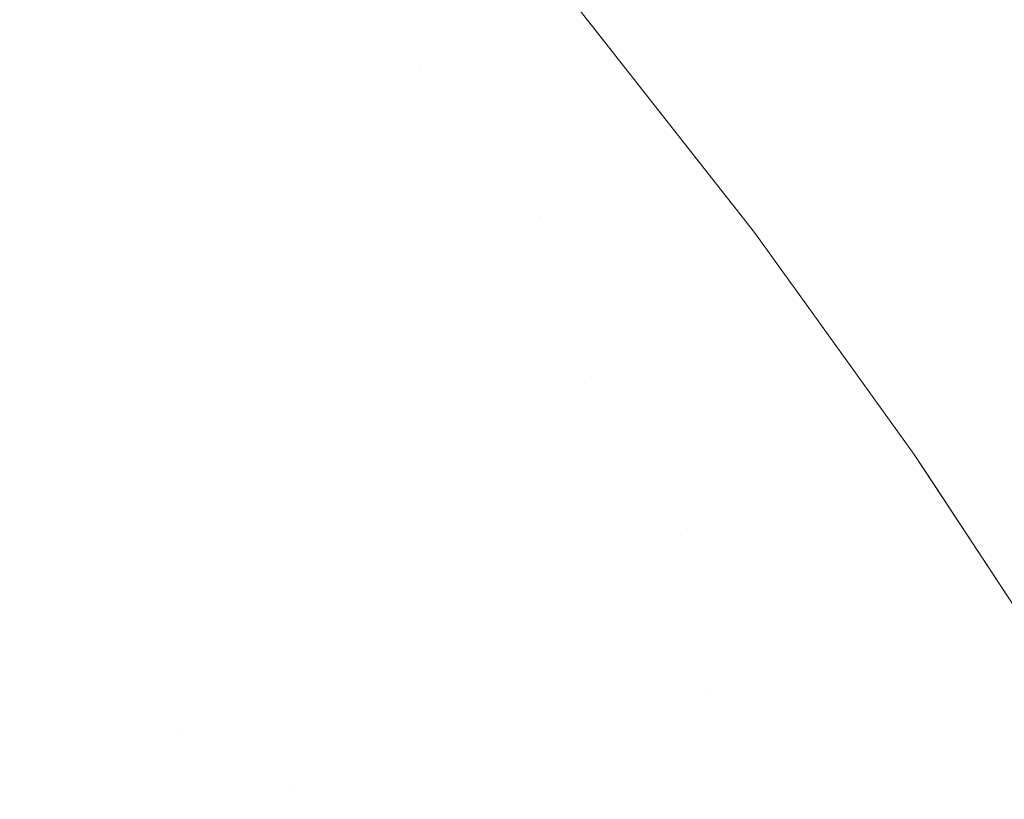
# Model space of a CAD drawing. Header units: centimetres. Extents: x -44.1 to 45.2, y 4.2 to 6.
# Tile 209 of 256: x -14.121 to -14.1079, y 5.9336 to 5.944. Entities that reach past the tile are written whole.
import ezdxf

# ---------------------------------------------------------------- set-up
doc = ezdxf.new("R2010")
doc.units = ezdxf.units.CM
doc.header["$LTSCALE"] = 2.54
doc.layers.add('Lucido design-1', color=7, linetype='Continuous')

# ---------------------------------------------------------------- blocks, each defined once
blk = doc.blocks.new('Gruppo-4-1')
at = {"color": 7, "linetype": 'Continuous', "lineweight": 9}
for points, invisible_edges in [([(-43.918995, 5.946052, -2276.233304), (-43.918995, 5.942474, -2276.231539), (45.04592, 5.942474, -2276.231539), (45.04592, 5.946052, -2276.233304)], 10), ([(-14.113442, 5.944027, -2276.923732), (-14.113497, 5.944011, -2276.925294), (-14.115196, 5.946033, -2276.925294), (-14.115142, 5.946049, -2276.923732)], 15), ([(-14.115577, 5.945915, -2276.929971), (-14.115414, 5.945966, -2276.928414), (-14.113717, 5.943947, -2276.928414), (-14.113882, 5.943899, -2276.929971)], 15), ([(-14.113589, 5.943984, -2276.926855), (-14.113717, 5.943947, -2276.928414), (-14.115414, 5.945966, -2276.928414), (-14.115287, 5.946005, -2276.926855)], 15), ([(-14.115287, 5.946005, -2276.926855), (-14.115196, 5.946033, -2276.925294), (-14.113497, 5.944011, -2276.925294), (-14.113589, 5.943984, -2276.926855)], 15), ([(-14.116011, 5.945782, -2276.933075), (-14.115776, 5.945854, -2276.931524), (-14.114084, 5.94384, -2276.931524), (-14.114322, 5.943771, -2276.933075)], 15), ([(-14.113882, 5.943899, -2276.929971), (-14.114084, 5.94384, -2276.931524), (-14.115776, 5.945854, -2276.931524), (-14.115577, 5.945915, -2276.929971)], 15), ([(-14.116588, 5.945604, -2276.936163), (-14.116282, 5.945698, -2276.934621), (-14.114596, 5.943691, -2276.934621), (-14.114905, 5.943601, -2276.936163)], 15), ([(-14.114322, 5.943771, -2276.933075), (-14.114596, 5.943691, -2276.934621), (-14.116282, 5.945698, -2276.934621), (-14.116011, 5.945782, -2276.933075)], 15), ([(-14.116588, 5.945604, -2276.936163), (-14.114905, 5.943601, -2276.936163), (-14.115251, 5.943501, -2276.9377), (-14.116078, 5.944499, -2276.9377)], 15), ([(-14.117319, 5.944128, -2276.942275), (-14.117802, 5.943983, -2276.943786), (-14.118644, 5.944971, -2276.943786), (-14.118164, 5.945119, -2276.942275)], 15), ([(-14.119158, 5.944813, -2276.94529), (-14.118644, 5.944971, -2276.943786), (-14.117802, 5.943983, -2276.943786), (-14.118319, 5.943828, -2276.94529)], 15), ([(-14.118319, 5.943828, -2276.94529), (-14.118869, 5.943664, -2276.946785), (-14.119705, 5.944644, -2276.946785), (-14.119158, 5.944813, -2276.94529)], 15), ([(-14.120285, 5.944466, -2276.948272), (-14.119705, 5.944644, -2276.946785), (-14.118869, 5.943664, -2276.946785), (-14.119453, 5.943489, -2276.948272)], 15), ([(-14.116457, 5.944386, -2276.939231), (-14.116078, 5.944499, -2276.9377), (-14.115251, 5.943501, -2276.9377), (-14.115632, 5.94339, -2276.939231)], 15), ([(-14.119453, 5.943489, -2276.948272), (-14.120069, 5.943304, -2276.94975), (-14.120898, 5.944277, -2276.94975), (-14.120285, 5.944466, -2276.948272)], 15), ([(-14.115632, 5.94339, -2276.939231), (-14.116048, 5.943269, -2276.940757), (-14.116871, 5.944262, -2276.940757), (-14.116457, 5.944386, -2276.939231)], 15), ([(-14.121544, 5.944078, -2276.951217), (-14.120898, 5.944277, -2276.94975), (-14.120069, 5.943304, -2276.94975), (-14.120718, 5.94311, -2276.951217)], 15), ([(-14.117319, 5.944128, -2276.942275), (-14.116871, 5.944262, -2276.940757), (-14.116048, 5.943269, -2276.940757), (-14.116499, 5.943137, -2276.942275)], 15), ([(-14.116499, 5.943137, -2276.942275), (-14.116984, 5.942996, -2276.943786), (-14.117802, 5.943983, -2276.943786), (-14.117319, 5.944128, -2276.942275)], 15), ([(-14.11356, 5.944199, -2276.72217), (-14.11119, 5.941185, -2276.72217), (-14.11119, 5.941185, -2276.92217), (-14.113427, 5.94403, -2276.92217)], 10), ([(-14.111801, 5.942016, -2276.720464), (-14.11119, 5.941185, -2276.72217), (-14.11356, 5.944199, -2276.72217), (-14.113401, 5.944032, -2276.72045)], 13), ([(-14.120718, 5.94311, -2276.951217), (-14.121399, 5.942906, -2276.952675), (-14.122221, 5.94387, -2276.952675), (-14.121544, 5.944078, -2276.951217)], 15), ([(-14.118319, 5.943828, -2276.94529), (-14.117802, 5.943983, -2276.943786), (-14.116984, 5.942996, -2276.943786), (-14.117504, 5.942845, -2276.94529)], 15), ([(-14.11199, 5.94197, -2276.926855), (-14.11212, 5.941934, -2276.928414), (-14.113717, 5.943947, -2276.928414), (-14.113589, 5.943984, -2276.926855)], 15), ([(-14.113589, 5.943984, -2276.926855), (-14.113497, 5.944011, -2276.925294), (-14.111897, 5.941995, -2276.925294), (-14.11199, 5.94197, -2276.926855)], 15), ([(-14.111842, 5.942011, -2276.923732), (-14.111897, 5.941995, -2276.925294), (-14.113497, 5.944011, -2276.925294), (-14.113442, 5.944027, -2276.923732)], 15), ([(-14.113442, 5.944027, -2276.923732), (-14.113427, 5.94403, -2276.92217), (-14.11119, 5.941185, -2276.92217), (-14.111842, 5.942011, -2276.923732)], 13), ([(-14.113401, 5.944032, -2276.72045), (-14.113334, 5.944032, -2276.71873), (-14.111734, 5.942016, -2276.71876), (-14.111801, 5.942016, -2276.720464)], 15), ([(-14.111622, 5.942016, -2276.717056), (-14.111734, 5.942016, -2276.71876), (-14.113334, 5.944032, -2276.71873), (-14.113221, 5.944032, -2276.717011)], 15), ([(-14.113221, 5.944032, -2276.717011), (-14.113064, 5.944032, -2276.715295), (-14.111466, 5.942016, -2276.715354), (-14.111622, 5.942016, -2276.717056)], 15), ([(-14.111266, 5.942016, -2276.713655), (-14.111466, 5.942016, -2276.715354), (-14.113064, 5.944032, -2276.715295), (-14.112861, 5.944032, -2276.713581)], 15), ([(-14.112861, 5.944032, -2276.713581), (-14.112615, 5.944032, -2276.71187), (-14.111021, 5.942016, -2276.711959), (-14.111266, 5.942016, -2276.713655)], 15), ([(-14.110732, 5.942016, -2276.710267), (-14.111021, 5.942016, -2276.711959), (-14.112615, 5.944032, -2276.71187), (-14.112323, 5.944032, -2276.710162)], 15), ([(-14.112323, 5.944032, -2276.710162), (-14.111988, 5.944032, -2276.708459), (-14.1104, 5.942016, -2276.708578), (-14.110732, 5.942016, -2276.710267)], 15), ([(-14.110024, 5.942016, -2276.706895), (-14.1104, 5.942016, -2276.708578), (-14.111988, 5.944032, -2276.708459), (-14.111608, 5.944032, -2276.706762)], 15), ([(-14.111608, 5.944032, -2276.706762), (-14.111185, 5.944032, -2276.705069), (-14.109604, 5.942016, -2276.705218), (-14.110024, 5.942016, -2276.706895)], 15), ([(-14.109141, 5.942016, -2276.703546), (-14.109604, 5.942016, -2276.705218), (-14.111185, 5.944032, -2276.705069), (-14.110719, 5.944032, -2276.703383)], 15), ([(-14.110719, 5.944032, -2276.703383), (-14.110209, 5.944032, -2276.701704), (-14.108636, 5.942016, -2276.701881), (-14.109141, 5.942016, -2276.703546)], 15), ([(-14.108089, 5.942016, -2276.700224), (-14.108636, 5.942016, -2276.701881), (-14.110209, 5.944032, -2276.701704), (-14.109657, 5.944032, -2276.700032)], 15), ([(-14.109657, 5.944032, -2276.700032), (-14.109062, 5.944032, -2276.698368), (-14.107499, 5.942016, -2276.698574), (-14.108089, 5.942016, -2276.700224)], 15), ([(-14.106868, 5.942016, -2276.696933), (-14.107499, 5.942016, -2276.698574), (-14.109062, 5.944032, -2276.698368), (-14.108425, 5.944032, -2276.696712)], 15), ([(-14.108425, 5.944032, -2276.696712), (-14.107747, 5.944032, -2276.695065), (-14.106196, 5.942016, -2276.695301), (-14.106868, 5.942016, -2276.696933)], 15), ([(-14.117504, 5.942845, -2276.94529), (-14.118057, 5.942684, -2276.946785), (-14.118869, 5.943664, -2276.946785), (-14.118319, 5.943828, -2276.94529)], 15), ([(-14.114322, 5.943771, -2276.933075), (-14.114084, 5.94384, -2276.931524), (-14.11249, 5.941832, -2276.931524), (-14.112731, 5.941766, -2276.933075)], 15), ([(-14.112287, 5.941888, -2276.929971), (-14.11249, 5.941832, -2276.931524), (-14.114084, 5.94384, -2276.931524), (-14.113882, 5.943899, -2276.929971)], 15), ([(-14.113882, 5.943899, -2276.929971), (-14.113717, 5.943947, -2276.928414), (-14.11212, 5.941934, -2276.928414), (-14.112287, 5.941888, -2276.929971)], 15), ([(-14.114905, 5.943601, -2276.936163), (-14.114596, 5.943691, -2276.934621), (-14.113007, 5.94169, -2276.934621), (-14.11332, 5.941604, -2276.936163)], 15), ([(-14.112731, 5.941766, -2276.933075), (-14.113007, 5.94169, -2276.934621), (-14.114596, 5.943691, -2276.934621), (-14.114322, 5.943771, -2276.933075)], 15), ([(-14.119453, 5.943489, -2276.948272), (-14.118869, 5.943664, -2276.946785), (-14.118057, 5.942684, -2276.946785), (-14.118644, 5.942513, -2276.948272)], 15), ([(-14.11332, 5.941604, -2276.936163), (-14.11367, 5.941509, -2276.9377), (-14.115251, 5.943501, -2276.9377), (-14.114905, 5.943601, -2276.936163)], 15), ([(-14.118644, 5.942513, -2276.948272), (-14.119264, 5.942333, -2276.94975), (-14.120069, 5.943304, -2276.94975), (-14.119453, 5.943489, -2276.948272)], 15), ([(-14.115632, 5.94339, -2276.939231), (-14.115251, 5.943501, -2276.9377), (-14.11367, 5.941509, -2276.9377), (-14.114055, 5.941403, -2276.939231)], 15), ([(-14.120718, 5.94311, -2276.951217), (-14.120069, 5.943304, -2276.94975), (-14.119264, 5.942333, -2276.94975), (-14.119917, 5.942143, -2276.951217)], 15), ([(-14.115249, 5.942277, -2276.940757), (-14.116048, 5.943269, -2276.940757), (-14.115632, 5.94339, -2276.939231)], 11), ([(-14.115632, 5.94339, -2276.939231), (-14.114055, 5.941403, -2276.939231), (-14.114475, 5.941287, -2276.940757), (-14.115249, 5.942277, -2276.940757)], 15), ([(-14.116499, 5.943137, -2276.942275), (-14.116048, 5.943269, -2276.940757), (-14.115249, 5.942277, -2276.940757), (-14.115703, 5.942149, -2276.942275)], 15), ([(-14.119917, 5.942143, -2276.951217), (-14.120602, 5.941944, -2276.952675), (-14.121399, 5.942906, -2276.952675), (-14.120718, 5.94311, -2276.951217)], 15), ([(-14.115703, 5.942149, -2276.942275), (-14.116191, 5.942011, -2276.943786), (-14.116984, 5.942996, -2276.943786), (-14.116499, 5.943137, -2276.942275)], 15), ([(-14.122112, 5.942693, -2276.954122), (-14.121399, 5.942906, -2276.952675), (-14.120602, 5.941944, -2276.952675), (-14.121318, 5.941735, -2276.954122)], 15), ([(-14.117504, 5.942845, -2276.94529), (-14.116984, 5.942996, -2276.943786), (-14.116191, 5.942011, -2276.943786), (-14.116713, 5.941863, -2276.94529)], 15), ([(-14.116713, 5.941863, -2276.94529), (-14.11727, 5.941706, -2276.946785), (-14.118057, 5.942684, -2276.946785), (-14.117504, 5.942845, -2276.94529)], 15), ([(-14.118644, 5.942513, -2276.948272), (-14.118057, 5.942684, -2276.946785), (-14.11727, 5.941706, -2276.946785), (-14.11786, 5.941539, -2276.948272)], 15), ([(-14.11786, 5.941539, -2276.948272), (-14.118483, 5.941363, -2276.94975), (-14.119264, 5.942333, -2276.94975), (-14.118644, 5.942513, -2276.948272)], 15), ([(45.04592, 5.942012, -2276.231336), (45.04592, 5.942474, -2276.231539), (-43.918995, 5.942474, -2276.231539), (-43.918995, 5.942012, -2276.231336)], 10), ([(-14.119917, 5.942143, -2276.951217), (-14.119264, 5.942333, -2276.94975), (-14.118483, 5.941363, -2276.94975), (-14.11914, 5.941177, -2276.951217)], 15), ([(-14.115703, 5.942149, -2276.942275), (-14.115249, 5.942277, -2276.940757), (-14.114475, 5.941287, -2276.940757), (-14.114931, 5.941162, -2276.942275)], 15), ([(-14.11914, 5.941177, -2276.951217), (-14.119828, 5.940983, -2276.952675), (-14.120602, 5.941944, -2276.952675), (-14.119917, 5.942143, -2276.951217)], 15), ([(-14.114931, 5.941162, -2276.942275), (-14.115421, 5.941027, -2276.943786), (-14.116191, 5.942011, -2276.943786), (-14.115703, 5.942149, -2276.942275)], 15), ([(-43.918995, 5.942012, -2276.231336), (-43.918995, 5.939998, -2276.23045), (45.04592, 5.939998, -2276.23045), (45.04592, 5.942012, -2276.231336)], 10), ([(-14.116713, 5.941863, -2276.94529), (-14.116191, 5.942011, -2276.943786), (-14.115421, 5.941027, -2276.943786), (-14.115947, 5.940883, -2276.94529)], 15), ([(-14.11199, 5.94197, -2276.926855), (-14.111897, 5.941995, -2276.925294), (-14.110394, 5.939988, -2276.925294), (-14.110488, 5.939964, -2276.926855)], 15), ([(-14.110338, 5.940002, -2276.923732), (-14.110394, 5.939988, -2276.925294), (-14.111897, 5.941995, -2276.925294), (-14.111842, 5.942011, -2276.923732)], 15), ([(-14.110338, 5.940002, -2276.923732), (-14.111842, 5.942011, -2276.923732), (-14.11119, 5.941185, -2276.92217)], 11), ([(-14.111801, 5.942016, -2276.720464), (-14.111734, 5.942016, -2276.71876), (-14.110231, 5.940007, -2276.718788), (-14.110297, 5.940007, -2276.720479)], 15), ([(-14.11119, 5.941185, -2276.72217), (-14.111801, 5.942016, -2276.720464), (-14.110297, 5.940007, -2276.720479)], 11), ([(-14.11012, 5.940007, -2276.717098), (-14.110231, 5.940007, -2276.718788), (-14.111734, 5.942016, -2276.71876), (-14.111622, 5.942016, -2276.717056)], 15), ([(-14.111622, 5.942016, -2276.717056), (-14.111466, 5.942016, -2276.715354), (-14.109965, 5.940007, -2276.71541), (-14.11012, 5.940007, -2276.717098)], 15), ([(-14.109766, 5.940007, -2276.713725), (-14.109965, 5.940007, -2276.71541), (-14.111466, 5.942016, -2276.715354), (-14.111266, 5.942016, -2276.713655)], 15), ([(-14.111266, 5.942016, -2276.713655), (-14.111021, 5.942016, -2276.711959), (-14.109524, 5.940007, -2276.712043), (-14.109766, 5.940007, -2276.713725)], 15), ([(-14.109237, 5.940007, -2276.710364), (-14.109524, 5.940007, -2276.712043), (-14.111021, 5.942016, -2276.711959), (-14.110732, 5.942016, -2276.710267)], 15), ([(-14.110732, 5.942016, -2276.710267), (-14.1104, 5.942016, -2276.708578), (-14.108908, 5.940007, -2276.70869), (-14.109237, 5.940007, -2276.710364)], 15), ([(-14.108534, 5.940007, -2276.707021), (-14.108908, 5.940007, -2276.70869), (-14.1104, 5.942016, -2276.708578), (-14.110024, 5.942016, -2276.706895)], 15), ([(-14.110024, 5.942016, -2276.706895), (-14.109604, 5.942016, -2276.705218), (-14.108118, 5.940007, -2276.705357), (-14.108534, 5.940007, -2276.707021)], 15), ([(-14.10766, 5.940007, -2276.703699), (-14.108118, 5.940007, -2276.705357), (-14.109604, 5.942016, -2276.705218), (-14.109141, 5.942016, -2276.703546)], 15), ([(-14.109141, 5.942016, -2276.703546), (-14.108636, 5.942016, -2276.701881), (-14.107159, 5.940007, -2276.702048), (-14.10766, 5.940007, -2276.703699)], 15), ([(-14.106615, 5.940007, -2276.700404), (-14.107159, 5.940007, -2276.702048), (-14.108636, 5.942016, -2276.701881), (-14.108089, 5.942016, -2276.700224)], 15), ([(-14.108089, 5.942016, -2276.700224), (-14.107499, 5.942016, -2276.698574), (-14.106031, 5.940007, -2276.698768), (-14.106615, 5.940007, -2276.700404)], 15), ([(-14.121318, 5.941735, -2276.954122), (-14.120602, 5.941944, -2276.952675), (-14.119828, 5.940983, -2276.952675), (-14.120548, 5.940779, -2276.954122)], 15), ([(-14.115947, 5.940883, -2276.94529), (-14.116506, 5.940729, -2276.946785), (-14.11727, 5.941706, -2276.946785), (-14.116713, 5.941863, -2276.94529)], 15), ([(-14.110787, 5.939886, -2276.929971), (-14.110993, 5.939833, -2276.931524), (-14.11249, 5.941832, -2276.931524), (-14.112287, 5.941888, -2276.929971)], 15), ([(-14.112287, 5.941888, -2276.929971), (-14.11212, 5.941934, -2276.928414), (-14.110619, 5.93993, -2276.928414), (-14.110787, 5.939886, -2276.929971)], 15), ([(-14.110488, 5.939964, -2276.926855), (-14.110619, 5.93993, -2276.928414), (-14.11212, 5.941934, -2276.928414), (-14.11199, 5.94197, -2276.926855)], 15), ([(-14.120548, 5.940779, -2276.954122), (-14.1213, 5.940566, -2276.955559), (-14.122066, 5.941518, -2276.955559), (-14.121318, 5.941735, -2276.954122)], 15), ([(-14.111236, 5.93977, -2276.933075), (-14.111515, 5.939698, -2276.934621), (-14.113007, 5.94169, -2276.934621), (-14.112731, 5.941766, -2276.933075)], 15), ([(-14.112731, 5.941766, -2276.933075), (-14.11249, 5.941832, -2276.931524), (-14.110993, 5.939833, -2276.931524), (-14.111236, 5.93977, -2276.933075)], 15), ([(-14.11786, 5.941539, -2276.948272), (-14.11727, 5.941706, -2276.946785), (-14.116506, 5.940729, -2276.946785), (-14.117099, 5.940567, -2276.948272)], 15), ([(-14.111831, 5.939616, -2276.936163), (-14.112184, 5.939524, -2276.9377), (-14.11367, 5.941509, -2276.9377), (-14.11332, 5.941604, -2276.936163)], 15), ([(-14.11332, 5.941604, -2276.936163), (-14.113007, 5.94169, -2276.934621), (-14.111515, 5.939698, -2276.934621), (-14.111831, 5.939616, -2276.936163)], 15), ([(-14.117099, 5.940567, -2276.948272), (-14.117726, 5.940394, -2276.94975), (-14.118483, 5.941363, -2276.94975), (-14.11786, 5.941539, -2276.948272)], 15), ([(-14.114055, 5.941403, -2276.939231), (-14.11367, 5.941509, -2276.9377), (-14.112184, 5.939524, -2276.9377), (-14.112573, 5.939424, -2276.939231)], 15), ([(-14.11914, 5.941177, -2276.951217), (-14.118483, 5.941363, -2276.94975), (-14.117726, 5.940394, -2276.94975), (-14.118385, 5.940213, -2276.951217)], 15), ([(-14.113724, 5.940299, -2276.940757), (-14.114475, 5.941287, -2276.940757), (-14.114055, 5.941403, -2276.939231)], 11), ([(-14.114055, 5.941403, -2276.939231), (-14.112573, 5.939424, -2276.939231), (-14.112997, 5.939314, -2276.940757), (-14.113724, 5.940299, -2276.940757)], 15), ([(-14.114931, 5.941162, -2276.942275), (-14.114475, 5.941287, -2276.940757), (-14.113724, 5.940299, -2276.940757), (-14.114182, 5.940177, -2276.942275)], 15), ([(-14.118385, 5.940213, -2276.951217), (-14.119077, 5.940023, -2276.952675), (-14.119828, 5.940983, -2276.952675), (-14.11914, 5.941177, -2276.951217)], 15), ([(-14.114182, 5.940177, -2276.942275), (-14.114676, 5.940046, -2276.943786), (-14.115421, 5.941027, -2276.943786), (-14.114931, 5.941162, -2276.942275)], 15), ([(-14.110334, 5.939997, -2276.92217), (-14.11119, 5.941185, -2276.92217), (-14.11119, 5.941185, -2276.72217), (-14.110334, 5.939997, -2276.72217)], 10), ([(-14.110297, 5.940007, -2276.720479), (-14.110334, 5.939997, -2276.72217), (-14.11119, 5.941185, -2276.72217)], 9), ([(-14.11119, 5.941185, -2276.92217), (-14.110334, 5.939997, -2276.92217), (-14.110338, 5.940002, -2276.923732)], 10), ([(-14.120548, 5.940779, -2276.954122), (-14.119828, 5.940983, -2276.952675), (-14.119077, 5.940023, -2276.952675), (-14.119802, 5.939824, -2276.954122)], 15), ([(-14.115947, 5.940883, -2276.94529), (-14.115421, 5.941027, -2276.943786), (-14.114676, 5.940046, -2276.943786), (-14.115203, 5.939905, -2276.94529)], 15), ([(-14.115203, 5.939905, -2276.94529), (-14.115766, 5.939755, -2276.946785), (-14.116506, 5.940729, -2276.946785), (-14.115947, 5.940883, -2276.94529)], 15), ([(-14.119802, 5.939824, -2276.954122), (-14.120557, 5.939617, -2276.955559), (-14.1213, 5.940566, -2276.955559), (-14.120548, 5.940779, -2276.954122)], 15), ([(-14.117099, 5.940567, -2276.948272), (-14.116506, 5.940729, -2276.946785), (-14.115766, 5.939755, -2276.946785), (-14.116362, 5.939596, -2276.948272)], 15), ([(-14.1213, 5.940566, -2276.955559), (-14.120557, 5.939617, -2276.955559), (-14.122161, 5.939176, -2276.958396), (-14.122896, 5.940115, -2276.958396)], 15), ([(-14.116362, 5.939596, -2276.948272), (-14.116992, 5.939428, -2276.94975), (-14.117726, 5.940394, -2276.94975), (-14.117099, 5.940567, -2276.948272)], 15), ([(-14.118385, 5.940213, -2276.951217), (-14.117726, 5.940394, -2276.94975), (-14.116992, 5.939428, -2276.94975), (-14.117654, 5.939251, -2276.951217)], 15), ([(-14.114182, 5.940177, -2276.942275), (-14.113724, 5.940299, -2276.940757), (-14.112997, 5.939314, -2276.940757), (-14.113458, 5.939195, -2276.942275)], 15), ([(-14.117654, 5.939251, -2276.951217), (-14.11835, 5.939066, -2276.952675), (-14.119077, 5.940023, -2276.952675), (-14.118385, 5.940213, -2276.951217)], 15), ([(-14.113458, 5.939195, -2276.942275), (-14.113953, 5.939066, -2276.943786), (-14.114676, 5.940046, -2276.943786), (-14.114182, 5.940177, -2276.942275)], 15), ([(-14.119802, 5.939824, -2276.954122), (-14.119077, 5.940023, -2276.952675), (-14.11835, 5.939066, -2276.952675), (-14.119078, 5.938872, -2276.954122)], 15), ([(-14.115203, 5.939905, -2276.94529), (-14.114676, 5.940046, -2276.943786), (-14.113953, 5.939066, -2276.943786), (-14.114483, 5.938929, -2276.94529)], 15), ([(-43.918995, 5.939998, -2276.23045), (-43.918995, 5.93848, -2276.229782), (45.04592, 5.93848, -2276.229782), (45.04592, 5.939998, -2276.23045)], 10), ([(-14.114483, 5.938929, -2276.94529), (-14.115048, 5.938783, -2276.946785), (-14.115766, 5.939755, -2276.946785), (-14.115203, 5.939905, -2276.94529)], 15), ([(-14.110787, 5.939886, -2276.929971), (-14.110619, 5.93993, -2276.928414), (-14.109212, 5.937935, -2276.928414), (-14.109382, 5.937893, -2276.929971)], 15), ([(-14.10908, 5.937967, -2276.926855), (-14.109212, 5.937935, -2276.928414), (-14.110619, 5.93993, -2276.928414), (-14.110488, 5.939964, -2276.926855)], 15), ([(-14.110488, 5.939964, -2276.926855), (-14.110394, 5.939988, -2276.925294), (-14.108985, 5.93799, -2276.925294), (-14.10908, 5.937967, -2276.926855)], 15), ([(-14.108928, 5.938004, -2276.923732), (-14.108985, 5.93799, -2276.925294), (-14.110394, 5.939988, -2276.925294), (-14.110338, 5.940002, -2276.923732)], 15), ([(-14.110338, 5.940002, -2276.923732), (-14.110334, 5.939997, -2276.92217), (-14.109064, 5.938234, -2276.92217)], 9), ([(-14.109064, 5.938234, -2276.92217), (-14.108928, 5.938004, -2276.923732), (-14.110338, 5.940002, -2276.923732)], 11), ([(-14.109064, 5.938234, -2276.72217), (-14.110334, 5.939997, -2276.72217), (-14.110297, 5.940007, -2276.720479)], 10), ([(-14.110334, 5.939997, -2276.72217), (-14.109064, 5.938234, -2276.72217), (-14.109064, 5.938234, -2276.92217), (-14.110334, 5.939997, -2276.92217)], 10), ([(-14.110297, 5.940007, -2276.720479), (-14.108887, 5.938008, -2276.720492), (-14.109064, 5.938234, -2276.72217)], 11), ([(-14.110297, 5.940007, -2276.720479), (-14.110231, 5.940007, -2276.718788), (-14.108822, 5.938008, -2276.718814), (-14.108887, 5.938008, -2276.720492)], 15), ([(-14.108712, 5.938008, -2276.717138), (-14.108822, 5.938008, -2276.718814), (-14.110231, 5.940007, -2276.718788), (-14.11012, 5.940007, -2276.717098)], 15), ([(-14.11012, 5.940007, -2276.717098), (-14.109965, 5.940007, -2276.71541), (-14.108558, 5.938008, -2276.715463), (-14.108712, 5.938008, -2276.717138)], 15), ([(-14.108361, 5.938008, -2276.713791), (-14.108558, 5.938008, -2276.715463), (-14.109965, 5.940007, -2276.71541), (-14.109766, 5.940007, -2276.713725)], 15), ([(-14.109766, 5.940007, -2276.713725), (-14.109524, 5.940007, -2276.712043), (-14.10812, 5.938008, -2276.712122), (-14.108361, 5.938008, -2276.713791)], 15), ([(-14.107836, 5.938008, -2276.710456), (-14.10812, 5.938008, -2276.712122), (-14.109524, 5.940007, -2276.712043), (-14.109237, 5.940007, -2276.710364)], 15), ([(-14.109237, 5.940007, -2276.710364), (-14.108908, 5.940007, -2276.70869), (-14.107509, 5.938008, -2276.708795), (-14.107836, 5.938008, -2276.710456)], 15), ([(-14.107139, 5.938008, -2276.707139), (-14.107509, 5.938008, -2276.708795), (-14.108908, 5.940007, -2276.70869), (-14.108534, 5.940007, -2276.707021)], 15), ([(-14.108534, 5.940007, -2276.707021), (-14.108118, 5.940007, -2276.705357), (-14.106726, 5.938008, -2276.705488), (-14.107139, 5.938008, -2276.707139)], 15), ([(-14.106271, 5.938008, -2276.703843), (-14.106726, 5.938008, -2276.705488), (-14.108118, 5.940007, -2276.705357), (-14.10766, 5.940007, -2276.703699)], 15), ([(-14.119078, 5.938872, -2276.954122), (-14.119837, 5.938669, -2276.955559), (-14.120557, 5.939617, -2276.955559), (-14.119802, 5.939824, -2276.954122)], 15), ([(-14.109834, 5.937783, -2276.933075), (-14.110116, 5.937714, -2276.934621), (-14.111515, 5.939698, -2276.934621), (-14.111236, 5.93977, -2276.933075)], 15), ([(-14.111236, 5.93977, -2276.933075), (-14.110993, 5.939833, -2276.931524), (-14.10959, 5.937843, -2276.931524), (-14.109834, 5.937783, -2276.933075)], 15), ([(-14.109382, 5.937893, -2276.929971), (-14.10959, 5.937843, -2276.931524), (-14.110993, 5.939833, -2276.931524), (-14.110787, 5.939886, -2276.929971)], 15), ([(-14.116362, 5.939596, -2276.948272), (-14.115766, 5.939755, -2276.946785), (-14.115048, 5.938783, -2276.946785), (-14.115648, 5.938628, -2276.948272)], 15), ([(-14.111831, 5.939616, -2276.936163), (-14.111515, 5.939698, -2276.934621), (-14.110116, 5.937714, -2276.934621), (-14.110436, 5.937637, -2276.936163)], 15), ([(-14.121449, 5.938239, -2276.958396), (-14.122161, 5.939176, -2276.958396), (-14.120557, 5.939617, -2276.955559), (-14.119837, 5.938669, -2276.955559)], 15), ([(-14.115648, 5.938628, -2276.948272), (-14.11628, 5.938464, -2276.94975), (-14.116992, 5.939428, -2276.94975), (-14.116362, 5.939596, -2276.948272)], 15), ([(-14.112573, 5.939424, -2276.939231), (-14.112184, 5.939524, -2276.9377), (-14.110791, 5.93755, -2276.9377), (-14.111184, 5.937454, -2276.939231)], 15), ([(-14.110436, 5.937637, -2276.936163), (-14.110791, 5.93755, -2276.9377), (-14.112184, 5.939524, -2276.9377), (-14.111831, 5.939616, -2276.936163)], 15), ([(-14.117654, 5.939251, -2276.951217), (-14.116992, 5.939428, -2276.94975), (-14.11628, 5.938464, -2276.94975), (-14.116946, 5.938291, -2276.951217)], 15), ([(-14.111184, 5.937454, -2276.939231), (-14.111612, 5.93735, -2276.940757), (-14.112997, 5.939314, -2276.940757), (-14.112573, 5.939424, -2276.939231)], 15), ([(-14.116946, 5.938291, -2276.951217), (-14.117645, 5.93811, -2276.952675), (-14.11835, 5.939066, -2276.952675), (-14.117654, 5.939251, -2276.951217)], 15), ([(-14.113458, 5.939195, -2276.942275), (-14.112997, 5.939314, -2276.940757), (-14.111612, 5.93735, -2276.940757), (-14.112077, 5.937237, -2276.942275)], 15), ([(-14.113254, 5.938089, -2276.943786), (-14.113953, 5.939066, -2276.943786), (-14.113458, 5.939195, -2276.942275)], 11), ([(-14.113458, 5.939195, -2276.942275), (-14.112077, 5.937237, -2276.942275), (-14.112577, 5.937115, -2276.943786), (-14.113254, 5.938089, -2276.943786)], 15), ([(-14.119078, 5.938872, -2276.954122), (-14.11835, 5.939066, -2276.952675), (-14.117645, 5.93811, -2276.952675), (-14.118377, 5.937921, -2276.954122)], 15), ([(-14.114483, 5.938929, -2276.94529), (-14.113953, 5.939066, -2276.943786), (-14.113254, 5.938089, -2276.943786), (-14.113786, 5.937955, -2276.94529)], 15), ([(-14.118377, 5.937921, -2276.954122), (-14.11914, 5.937724, -2276.955559), (-14.119837, 5.938669, -2276.955559), (-14.119078, 5.938872, -2276.954122)], 15), ([(-14.113786, 5.937955, -2276.94529), (-14.114354, 5.937813, -2276.946785), (-14.115048, 5.938783, -2276.946785), (-14.114483, 5.938929, -2276.94529)], 15), ([(-14.115648, 5.938628, -2276.948272), (-14.115048, 5.938783, -2276.946785), (-14.114354, 5.937813, -2276.946785), (-14.114956, 5.937662, -2276.948272)], 15), ([(-14.119837, 5.938669, -2276.955559), (-14.11914, 5.937724, -2276.955559), (-14.120759, 5.937304, -2276.958396), (-14.121449, 5.938239, -2276.958396)], 15), ([(-14.114956, 5.937662, -2276.948272), (-14.115592, 5.937502, -2276.94975), (-14.11628, 5.938464, -2276.94975), (-14.115648, 5.938628, -2276.948272)], 15), ([(45.04592, 5.93848, -2276.229782), (-43.918995, 5.93848, -2276.229782), (-43.918995, 5.934414, -2276.228201), (45.04592, 5.934414, -2276.228201)], 5), ([(-14.116946, 5.938291, -2276.951217), (-14.11628, 5.938464, -2276.94975), (-14.115592, 5.937502, -2276.94975), (-14.116261, 5.937334, -2276.951217)], 15), ([(-14.121449, 5.938239, -2276.958396), (-14.120759, 5.937304, -2276.958396), (-14.1225, 5.936853, -2276.961185), (-14.123181, 5.937777, -2276.961185)], 15), ([(-14.116261, 5.937334, -2276.951217), (-14.116963, 5.937157, -2276.952675), (-14.117645, 5.93811, -2276.952675), (-14.116946, 5.938291, -2276.951217)], 15), ([(-14.109064, 5.938234, -2276.72217), (-14.107161, 5.935344, -2276.72217), (-14.107161, 5.935344, -2276.92217), (-14.108914, 5.938006, -2276.92217)], 10), ([(-14.108914, 5.938006, -2276.92217), (-14.109064, 5.938234, -2276.92217), (-14.109064, 5.938234, -2276.72217)], 10), ([(-14.10757, 5.936021, -2276.720504), (-14.107161, 5.935344, -2276.72217), (-14.109064, 5.938234, -2276.72217), (-14.108887, 5.938008, -2276.720492)], 13), ([(-14.109064, 5.938234, -2276.92217), (-14.108914, 5.938006, -2276.92217), (-14.108928, 5.938004, -2276.923732)], 10), ([(-14.118377, 5.937921, -2276.954122), (-14.117645, 5.93811, -2276.952675), (-14.116963, 5.937157, -2276.952675), (-14.117698, 5.936973, -2276.954122)], 15), ([(-14.113786, 5.937955, -2276.94529), (-14.113254, 5.938089, -2276.943786), (-14.112577, 5.937115, -2276.943786), (-14.113112, 5.936984, -2276.94529)], 15), ([(-14.117698, 5.936973, -2276.954122), (-14.118464, 5.93678, -2276.955559), (-14.11914, 5.937724, -2276.955559), (-14.118377, 5.937921, -2276.954122)], 15), ([(-14.113112, 5.936984, -2276.94529), (-14.113682, 5.936846, -2276.946785), (-14.114354, 5.937813, -2276.946785), (-14.113786, 5.937955, -2276.94529)], 15), ([(-14.109382, 5.937893, -2276.929971), (-14.109212, 5.937935, -2276.928414), (-14.107897, 5.935951, -2276.928414), (-14.108068, 5.935912, -2276.929971)], 15), ([(-14.107763, 5.935982, -2276.926855), (-14.107897, 5.935951, -2276.928414), (-14.109212, 5.937935, -2276.928414), (-14.10908, 5.937967, -2276.926855)], 15), ([(-14.10908, 5.937967, -2276.926855), (-14.108985, 5.93799, -2276.925294), (-14.107668, 5.936004, -2276.925294), (-14.107763, 5.935982, -2276.926855)], 15), ([(-14.10761, 5.936017, -2276.923732), (-14.107668, 5.936004, -2276.925294), (-14.108985, 5.93799, -2276.925294), (-14.108928, 5.938004, -2276.923732)], 15), ([(-14.108928, 5.938004, -2276.923732), (-14.108914, 5.938006, -2276.92217), (-14.107161, 5.935344, -2276.92217), (-14.10761, 5.936017, -2276.923732)], 13), ([(-14.108887, 5.938008, -2276.720492), (-14.108822, 5.938008, -2276.718814), (-14.107504, 5.936021, -2276.718839), (-14.10757, 5.936021, -2276.720504)], 15), ([(-14.107395, 5.936021, -2276.717174), (-14.107504, 5.936021, -2276.718839), (-14.108822, 5.938008, -2276.718814), (-14.108712, 5.938008, -2276.717138)], 15), ([(-14.108712, 5.938008, -2276.717138), (-14.108558, 5.938008, -2276.715463), (-14.107243, 5.936021, -2276.715512), (-14.107395, 5.936021, -2276.717174)], 15), ([(-14.107047, 5.936021, -2276.713852), (-14.107243, 5.936021, -2276.715512), (-14.108558, 5.938008, -2276.715463), (-14.108361, 5.938008, -2276.713791)], 15), ([(-14.108361, 5.938008, -2276.713791), (-14.10812, 5.938008, -2276.712122), (-14.106808, 5.936021, -2276.712195), (-14.107047, 5.936021, -2276.713852)], 15), ([(-14.106526, 5.936021, -2276.710542), (-14.106808, 5.936021, -2276.712195), (-14.10812, 5.938008, -2276.712122), (-14.107836, 5.938008, -2276.710456)], 15), ([(-14.114956, 5.937662, -2276.948272), (-14.114354, 5.937813, -2276.946785), (-14.113682, 5.936846, -2276.946785), (-14.114287, 5.936698, -2276.948272)], 15), ([(-14.109834, 5.937783, -2276.933075), (-14.10959, 5.937843, -2276.931524), (-14.108277, 5.935864, -2276.931524), (-14.108524, 5.935807, -2276.933075)], 15), ([(-14.108068, 5.935912, -2276.929971), (-14.108277, 5.935864, -2276.931524), (-14.10959, 5.937843, -2276.931524), (-14.109382, 5.937893, -2276.929971)], 15), ([(-14.120092, 5.936371, -2276.958396), (-14.120759, 5.937304, -2276.958396), (-14.11914, 5.937724, -2276.955559), (-14.118464, 5.93678, -2276.955559)], 15), ([(-14.114287, 5.936698, -2276.948272), (-14.114925, 5.936543, -2276.94975), (-14.115592, 5.937502, -2276.94975), (-14.114956, 5.937662, -2276.948272)], 15), ([(-14.110436, 5.937637, -2276.936163), (-14.110116, 5.937714, -2276.934621), (-14.108809, 5.935742, -2276.934621), (-14.10913, 5.935669, -2276.936163)], 15), ([(-14.108524, 5.935807, -2276.933075), (-14.108809, 5.935742, -2276.934621), (-14.110116, 5.937714, -2276.934621), (-14.109834, 5.937783, -2276.933075)], 15), ([(-14.111184, 5.937454, -2276.939231), (-14.110791, 5.93755, -2276.9377), (-14.109489, 5.935587, -2276.9377), (-14.109885, 5.935496, -2276.939231)], 15), ([(-14.10913, 5.935669, -2276.936163), (-14.109489, 5.935587, -2276.9377), (-14.110791, 5.93755, -2276.9377), (-14.110436, 5.937637, -2276.936163)], 15), ([(-14.116261, 5.937334, -2276.951217), (-14.115592, 5.937502, -2276.94975), (-14.114925, 5.936543, -2276.94975), (-14.115597, 5.936379, -2276.951217)], 15), ([(-14.109885, 5.935496, -2276.939231), (-14.110317, 5.935397, -2276.940757), (-14.111612, 5.93735, -2276.940757), (-14.111184, 5.937454, -2276.939231)], 15), ([(-14.12184, 5.935932, -2276.961185), (-14.1225, 5.936853, -2276.961185), (-14.120759, 5.937304, -2276.958396), (-14.120092, 5.936371, -2276.958396)], 15), ([(-14.115597, 5.936379, -2276.951217), (-14.116303, 5.936207, -2276.952675), (-14.116963, 5.937157, -2276.952675), (-14.116261, 5.937334, -2276.951217)], 15), ([(-14.112077, 5.937237, -2276.942275), (-14.111612, 5.93735, -2276.940757), (-14.110317, 5.935397, -2276.940757), (-14.110786, 5.93529, -2276.942275)], 15), ([(-14.117698, 5.936973, -2276.954122), (-14.116963, 5.937157, -2276.952675), (-14.116303, 5.936207, -2276.952675), (-14.117041, 5.936027, -2276.954122)], 15), ([(-14.111922, 5.936143, -2276.943786), (-14.112577, 5.937115, -2276.943786), (-14.112077, 5.937237, -2276.942275)], 11), ([(-14.112077, 5.937237, -2276.942275), (-14.110786, 5.93529, -2276.942275), (-14.11129, 5.935174, -2276.943786), (-14.111922, 5.936143, -2276.943786)], 15), ([(-14.113112, 5.936984, -2276.94529), (-14.112577, 5.937115, -2276.943786), (-14.111922, 5.936143, -2276.943786), (-14.11246, 5.936016, -2276.94529)], 15), ([(-14.117041, 5.936027, -2276.954122), (-14.117811, 5.935839, -2276.955559), (-14.118464, 5.93678, -2276.955559), (-14.117698, 5.936973, -2276.954122)], 15), ([(-14.11246, 5.936016, -2276.94529), (-14.113032, 5.935881, -2276.946785), (-14.113682, 5.936846, -2276.946785), (-14.113112, 5.936984, -2276.94529)], 15), ([(-14.118464, 5.93678, -2276.955559), (-14.117811, 5.935839, -2276.955559), (-14.119445, 5.935441, -2276.958396), (-14.120092, 5.936371, -2276.958396)], 15), ([(-14.114287, 5.936698, -2276.948272), (-14.113682, 5.936846, -2276.946785), (-14.113032, 5.935881, -2276.946785), (-14.11364, 5.935737, -2276.948272)], 15), ([(-14.11364, 5.935737, -2276.948272), (-14.114281, 5.935586, -2276.94975), (-14.114925, 5.936543, -2276.94975), (-14.114287, 5.936698, -2276.948272)], 15), ([(-14.115597, 5.936379, -2276.951217), (-14.114925, 5.936543, -2276.94975), (-14.114281, 5.935586, -2276.94975), (-14.114956, 5.935426, -2276.951217)], 15), ([(-14.120092, 5.936371, -2276.958396), (-14.119445, 5.935441, -2276.958396), (-14.121202, 5.935013, -2276.961185), (-14.12184, 5.935932, -2276.961185)], 15), ([(-14.114956, 5.935426, -2276.951217), (-14.115664, 5.935259, -2276.952675), (-14.116303, 5.936207, -2276.952675), (-14.115597, 5.936379, -2276.951217)], 15), ([(-14.117041, 5.936027, -2276.954122), (-14.116303, 5.936207, -2276.952675), (-14.115664, 5.935259, -2276.952675), (-14.116406, 5.935084, -2276.954122)], 15), ([(-14.11246, 5.936016, -2276.94529), (-14.111922, 5.936143, -2276.943786), (-14.11129, 5.935174, -2276.943786), (-14.11183, 5.935051, -2276.94529)], 15), ([(-14.116406, 5.935084, -2276.954122), (-14.117179, 5.934901, -2276.955559), (-14.117811, 5.935839, -2276.955559), (-14.117041, 5.936027, -2276.954122)], 15), ([(-14.11183, 5.935051, -2276.94529), (-14.112405, 5.934919, -2276.946785), (-14.113032, 5.935881, -2276.946785), (-14.11246, 5.936016, -2276.94529)], 15), ([(-14.106535, 5.934009, -2276.926855), (-14.10667, 5.93398, -2276.928414), (-14.107897, 5.935951, -2276.928414), (-14.107763, 5.935982, -2276.926855)], 15), ([(-14.118821, 5.934514, -2276.958396), (-14.119445, 5.935441, -2276.958396), (-14.117811, 5.935839, -2276.955559), (-14.117179, 5.934901, -2276.955559)], 15), ([(-14.11364, 5.935737, -2276.948272), (-14.113032, 5.935881, -2276.946785), (-14.112405, 5.934919, -2276.946785), (-14.113014, 5.93478, -2276.948272)], 15), ([(-14.108524, 5.935807, -2276.933075), (-14.108277, 5.935864, -2276.931524), (-14.107054, 5.933898, -2276.931524), (-14.107303, 5.933845, -2276.933075)], 15), ([(-14.106843, 5.933943, -2276.929971), (-14.107054, 5.933898, -2276.931524), (-14.108277, 5.935864, -2276.931524), (-14.108068, 5.935912, -2276.929971)], 15), ([(-14.108068, 5.935912, -2276.929971), (-14.107897, 5.935951, -2276.928414), (-14.10667, 5.93398, -2276.928414), (-14.106843, 5.933943, -2276.929971)], 15), ([(-14.113014, 5.93478, -2276.948272), (-14.113658, 5.934632, -2276.94975), (-14.114281, 5.935586, -2276.94975), (-14.11364, 5.935737, -2276.948272)], 15), ([(-14.10913, 5.935669, -2276.936163), (-14.108809, 5.935742, -2276.934621), (-14.107589, 5.933783, -2276.934621), (-14.107914, 5.933713, -2276.936163)], 15), ([(-14.107303, 5.933845, -2276.933075), (-14.107589, 5.933783, -2276.934621), (-14.108809, 5.935742, -2276.934621), (-14.108524, 5.935807, -2276.933075)], 15), ([(-14.114956, 5.935426, -2276.951217), (-14.114281, 5.935586, -2276.94975), (-14.113658, 5.934632, -2276.94975), (-14.114336, 5.934477, -2276.951217)], 15), ([(-14.109885, 5.935496, -2276.939231), (-14.109489, 5.935587, -2276.9377), (-14.108275, 5.933636, -2276.9377), (-14.108674, 5.93355, -2276.939231)], 15), ([(-14.107914, 5.933713, -2276.936163), (-14.108275, 5.933636, -2276.9377), (-14.109489, 5.935587, -2276.9377), (-14.10913, 5.935669, -2276.936163)], 15), ([(-14.120585, 5.934097, -2276.961185), (-14.121202, 5.935013, -2276.961185), (-14.119445, 5.935441, -2276.958396), (-14.118821, 5.934514, -2276.958396)], 15), ([(-14.108674, 5.93355, -2276.939231), (-14.10911, 5.933457, -2276.940757), (-14.110317, 5.935397, -2276.940757), (-14.109885, 5.935496, -2276.939231)], 15), ([(-14.114336, 5.934477, -2276.951217), (-14.115048, 5.934314, -2276.952675), (-14.115664, 5.935259, -2276.952675), (-14.114956, 5.935426, -2276.951217)], 15), ([(-14.110786, 5.93529, -2276.942275), (-14.110317, 5.935397, -2276.940757), (-14.10911, 5.933457, -2276.940757), (-14.109582, 5.933355, -2276.942275)], 15), ([(-14.116406, 5.935084, -2276.954122), (-14.115664, 5.935259, -2276.952675), (-14.115048, 5.934314, -2276.952675), (-14.115792, 5.934144, -2276.954122)], 15), ([(-14.11183, 5.935051, -2276.94529), (-14.11129, 5.935174, -2276.943786), (-14.11009, 5.933246, -2276.943786), (-14.110634, 5.93313, -2276.94529)], 15), ([(-14.109582, 5.933355, -2276.942275), (-14.11009, 5.933246, -2276.943786), (-14.11129, 5.935174, -2276.943786), (-14.110786, 5.93529, -2276.942275)], 15), ([(-14.115792, 5.934144, -2276.954122), (-14.116568, 5.933966, -2276.955559), (-14.117179, 5.934901, -2276.955559), (-14.116406, 5.935084, -2276.954122)], 15), ([(-14.111798, 5.933961, -2276.946785), (-14.112405, 5.934919, -2276.946785), (-14.11183, 5.935051, -2276.94529)], 11), ([(-14.11183, 5.935051, -2276.94529), (-14.110634, 5.93313, -2276.94529), (-14.111213, 5.933005, -2276.946785), (-14.111798, 5.933961, -2276.946785)], 15), ([(-14.122467, 5.933652, -2276.963922), (-14.123076, 5.934556, -2276.963922), (-14.121202, 5.935013, -2276.961185), (-14.120585, 5.934097, -2276.961185)], 15), ([(-14.113014, 5.93478, -2276.948272), (-14.112405, 5.934919, -2276.946785), (-14.111798, 5.933961, -2276.946785), (-14.112411, 5.933825, -2276.948272)], 15), ([(-14.118821, 5.934514, -2276.958396), (-14.117179, 5.934901, -2276.955559), (-14.117377, 5.933781, -2276.956983)], 11), ([(-14.117179, 5.934901, -2276.955559), (-14.116568, 5.933966, -2276.955559), (-14.117377, 5.933781, -2276.956983)], 11), ([(-14.112411, 5.933825, -2276.948272), (-14.113057, 5.933682, -2276.94975), (-14.113658, 5.934632, -2276.94975), (-14.113014, 5.93478, -2276.948272)], 15), ([(-14.118821, 5.934514, -2276.958396), (-14.118217, 5.933589, -2276.958396), (-14.119989, 5.933183, -2276.961185), (-14.120585, 5.934097, -2276.961185)], 15), ([(-14.117377, 5.933781, -2276.956983), (-14.118217, 5.933589, -2276.958396), (-14.118821, 5.934514, -2276.958396)], 11), ([(-14.114336, 5.934477, -2276.951217), (-14.113658, 5.934632, -2276.94975), (-14.113057, 5.933682, -2276.94975), (-14.113738, 5.933531, -2276.951217)], 15), ([(45.04592, 5.934414, -2276.228201), (-43.918995, 5.934414, -2276.228201), (-43.918995, 5.930283, -2276.226798), (45.04592, 5.930283, -2276.226798)], 5), ([(-14.113738, 5.933531, -2276.951217), (-14.114452, 5.933372, -2276.952675), (-14.115048, 5.934314, -2276.952675), (-14.114336, 5.934477, -2276.951217)], 15), ([(-14.115792, 5.934144, -2276.954122), (-14.115048, 5.934314, -2276.952675), (-14.114452, 5.933372, -2276.952675), (-14.115199, 5.933207, -2276.954122)], 15), ([(-14.115199, 5.933207, -2276.954122), (-14.115979, 5.933034, -2276.955559), (-14.116568, 5.933966, -2276.955559), (-14.115792, 5.934144, -2276.954122)], 15), ([(-14.120585, 5.934097, -2276.961185), (-14.119989, 5.933183, -2276.961185), (-14.121879, 5.93275, -2276.963922), (-14.122467, 5.933652, -2276.963922)], 15), ([(-14.117377, 5.933781, -2276.956983), (-14.116568, 5.933966, -2276.955559), (-14.115979, 5.933034, -2276.955559), (-14.116791, 5.932854, -2276.956983)], 15), ([(-14.112411, 5.933825, -2276.948272), (-14.111798, 5.933961, -2276.946785), (-14.111213, 5.933005, -2276.946785), (-14.111828, 5.932873, -2276.948272)], 15), ([(-14.116791, 5.932854, -2276.956983), (-14.117634, 5.932667, -2276.958396), (-14.118217, 5.933589, -2276.958396), (-14.117377, 5.933781, -2276.956983)], 15), ([(-14.111828, 5.932873, -2276.948272), (-14.112477, 5.932734, -2276.94975), (-14.113057, 5.933682, -2276.94975), (-14.112411, 5.933825, -2276.948272)], 15), ([(-14.107914, 5.933713, -2276.936163), (-14.107589, 5.933783, -2276.934621), (-14.106455, 5.931838, -2276.934621), (-14.106782, 5.931772, -2276.936163)], 15), ([(-14.113738, 5.933531, -2276.951217), (-14.113057, 5.933682, -2276.94975), (-14.112477, 5.932734, -2276.94975), (-14.11316, 5.932587, -2276.951217)], 15), ([(-14.106782, 5.931772, -2276.936163), (-14.107146, 5.931699, -2276.9377), (-14.108275, 5.933636, -2276.9377), (-14.107914, 5.933713, -2276.936163)], 15)]:
    blk.add_3dface(points, dxfattribs=dict(at, invisible_edges=invisible_edges))
blk = doc.blocks.new('Gruppo-5-1')
at = {"color": 7}
blk.add_blockref('Gruppo-4-1', (0, 0), dxfattribs=at)

msp = doc.modelspace()

# ---------------------------------------------------------------- block references
at = {"layer": 'Lucido design-1', "color": 7}
msp.add_blockref('Gruppo-5-1', (0, 0), dxfattribs=at)

doc.saveas('drawing.dxf')
